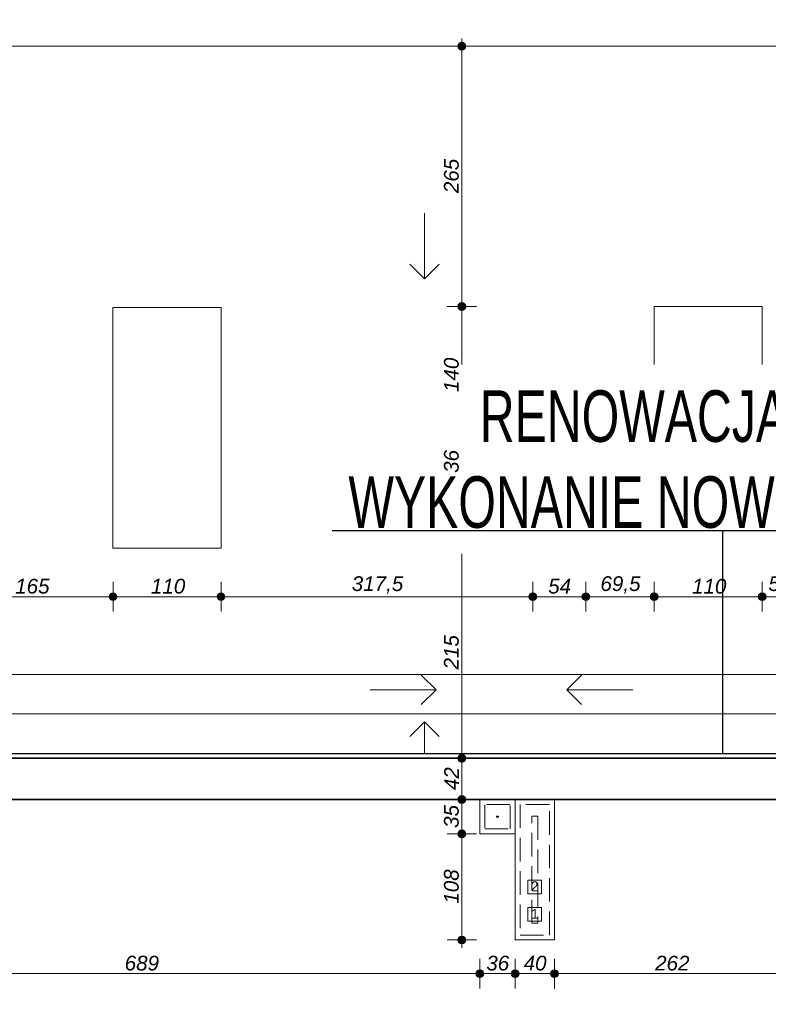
# Model space of a CAD drawing. Header units: millimetres. Extents: x -13944 to 76372, y -78836 to -36151.
# Tile 11 of 29: x 8820 to 16442, y -58248 to -48223. Entities that reach past the tile are written whole.
import ezdxf

# ---------------------------------------------------------------- set-up
doc = ezdxf.new("R2010")
doc.units = ezdxf.units.MM
doc.header["$MEASUREMENT"] = 0
doc.linetypes.add('Krawędzie ukryte', pattern=[340, 240, -100])
doc.linetypes.add('Wipeout_Contour', pattern=[1000, 0, -1000])
for name, color, linetype, lineweight in [('0_Nr_pióra__3', 7, 'Continuous', 20), ('2D - Ogólne_Nr_pióra__1', 7, 'Continuous', 0), ('_podkład_Nr_pióra__1', 7, 'Continuous', 0), ('Instalacje - Went_Klim_Nr_pióra__42', 150, 'Continuous', 13), ('Konstrukcja - Dachy_Nr_pióra__2', 7, 'Continuous', 15), ('Konstrukcja - Stropy_Nr_pióra__1', 7, 'Continuous', 0), ('Konstrukcja - Ściany zew_Nr_pióra__1', 7, 'Continuous', 0), ('Konstrukcja - Ściany zew_Nr_pióra__6', 7, 'Continuous', 35), ('Wymiarowanie - Ogólne_Nr_pióra__82', 114, 'Continuous', 13)]:
    doc.layers.add(name, color=color, linetype=linetype, lineweight=lineweight)
doc.layers.add('Konstrukcja - Ściany zew', color=7, linetype='Continuous')
doc.layers.add('Wymiarowanie - Ogólne', color=7, linetype='Continuous')
doc.styles.add('GENERATED_STYLE_1', font='txt')
doc.styles.add('GENERATED_STYLE_2', font='txt')
doc.styles.add('GENERATED_STYLE_4', font='txt')
doc.dimstyles.new('GENERATED_STYLE__1', dxfattribs={"dimtxt": 150, "dimasz": 152, "dimexe": 0.18, "dimexo": 0, "dimgap": 0.09, "dimtad": 1, "dimlfac": 0.1, "dimzin": 0, "dimdsep": 46, "dimtxsty": 'GENERATED_STYLE_2', "dimblk": 'ARROWHEAD_11', "dimblk1": 'ARROWHEAD_11', "dimblk2": 'ARROWHEAD_11', "dimcen": 0.09, "dimclrd": 114, "dimclre": 114, "dimclrt": 114, "dimazin": 0, "dimtfac": 1, "dimtdec": 4, "dimtmove": 0, "dimatfit": 3, "dimfxl": 1, "dimtolj": 1, "dimtzin": 0, "dimarcsym": 0})
doc.dimstyles.new('GENERATED_STYLE__2', dxfattribs={"dimtxt": 150, "dimasz": 152, "dimexe": 0.18, "dimexo": 0, "dimgap": 0.09, "dimtad": 1, "dimtih": 1, "dimtoh": 1, "dimlfac": 0.1, "dimzin": 0, "dimdsep": 46, "dimtxsty": 'GENERATED_STYLE_2', "dimblk": 'ARROWHEAD_11', "dimblk1": 'ARROWHEAD_11', "dimblk2": 'ARROWHEAD_11', "dimcen": 0.09, "dimclrd": 114, "dimclre": 114, "dimclrt": 114, "dimazin": 0, "dimtfac": 1, "dimtdec": 4, "dimtmove": 0, "dimatfit": 3, "dimfxl": 1, "dimtolj": 1, "dimtzin": 0, "dimarcsym": 0})

# ---------------------------------------------------------------- blocks, each defined once
blk = doc.blocks.new('*D14')
at = {"layer": 'Wymiarowanie - Ogólne_Nr_pióra__82', "linetype": 'Continuous'}
for points in [[(8160, -54098), (8157, -54083), (8148, -54070), (8135, -54061), (8120, -54058), (8104, -54061), (8091, -54070), (8083, -54083), (8080, -54098), (8083, -54114), (8091, -54127), (8104, -54135), (8120, -54138), (8135, -54135), (8148, -54127), (8157, -54114)], [(9810, -54098), (9807, -54083), (9798, -54070), (9785, -54061), (9770, -54058), (9754, -54061), (9741, -54070), (9733, -54083), (9730, -54098), (9733, -54114), (9741, -54127), (9754, -54135), (9770, -54138), (9785, -54135), (9798, -54127), (9807, -54114)]]:
    blk.add_hatch(color=256, dxfattribs=at).paths.add_polyline_path(points)
for p, q in [((8120, -54058), (8120, -53948)), ((9770, -54058), (9770, -53948)), ((8160, -54098), (9730, -54098)), ((8120, -54248), (8120, -54138)), ((9770, -54248), (9770, -54138))]:
    blk.add_line(p, q, dxfattribs=at)
for centre in [(8120, -54098), (9770, -54098)]:
    blk.add_circle(centre, 40, dxfattribs=at)
at = {"layer": 'Wymiarowanie - Ogólne_Nr_pióra__82', "insert": (8774, -54068), "char_height": 150, "attachment_point": 7, "style": 'GENERATED_STYLE_2'}
blk.add_mtext('\\A1;{\\fArial|b0|i1|c238|p38;165}', dxfattribs=at)
blk = doc.blocks.new('ARROWHEAD_11')
at = {"color": 0, "linetype": 'Continuous', "lineweight": 0}
blk.add_line((0, 0), (-1, 0), dxfattribs=at)
at = {"color": 0, "linetype": 'Continuous', "lineweight": 0, "const_width": 0.25, "flags": 128}
blk.add_lwpolyline([(-0.125, 0, 1), (0.125, 0, 1)], format="xyb", close=True, dxfattribs=at)
blk = doc.blocks.new('*D15')
at = {"layer": 'Wymiarowanie - Ogólne_Nr_pióra__82', "linetype": 'Continuous'}
for points in [[(9810, -54098), (9807, -54083), (9798, -54070), (9785, -54061), (9770, -54058), (9754, -54061), (9741, -54070), (9733, -54083), (9730, -54098), (9733, -54114), (9741, -54127), (9754, -54135), (9770, -54138), (9785, -54135), (9798, -54127), (9807, -54114)], [(10910, -54098), (10907, -54083), (10898, -54070), (10885, -54061), (10870, -54058), (10854, -54061), (10841, -54070), (10833, -54083), (10830, -54098), (10833, -54114), (10841, -54127), (10854, -54135), (10870, -54138), (10885, -54135), (10898, -54127), (10907, -54114)]]:
    blk.add_hatch(color=256, dxfattribs=at).paths.add_polyline_path(points)
for p, q in [((9770, -54058), (9770, -53948)), ((10870, -54058), (10870, -53948)), ((9810, -54098), (10830, -54098)), ((9770, -54248), (9770, -54138)), ((10870, -54248), (10870, -54138))]:
    blk.add_line(p, q, dxfattribs=at)
for centre in [(9770, -54098), (10870, -54098)]:
    blk.add_circle(centre, 40, dxfattribs=at)
at = {"layer": 'Wymiarowanie - Ogólne_Nr_pióra__82', "insert": (10156, -54068), "char_height": 150, "attachment_point": 7, "style": 'GENERATED_STYLE_2'}
blk.add_mtext('\\A1;{\\fArial|b0|i1|c238|p38;110}', dxfattribs=at)
blk = doc.blocks.new('*D16')
at = {"layer": 'Wymiarowanie - Ogólne_Nr_pióra__82', "linetype": 'Continuous'}
for points in [[(10910, -54098), (10907, -54083), (10898, -54070), (10885, -54061), (10870, -54058), (10854, -54061), (10841, -54070), (10833, -54083), (10830, -54098), (10833, -54114), (10841, -54127), (10854, -54135), (10870, -54138), (10885, -54135), (10898, -54127), (10907, -54114)], [(14085, -54098), (14082, -54083), (14073, -54070), (14060, -54061), (14045, -54058), (14029, -54061), (14016, -54070), (14008, -54083), (14005, -54098), (14008, -54114), (14016, -54127), (14029, -54135), (14045, -54138), (14060, -54135), (14073, -54127), (14082, -54114)]]:
    blk.add_hatch(color=256, dxfattribs=at).paths.add_polyline_path(points)
for p, q in [((10870, -54058), (10870, -53948)), ((14045, -54058), (14045, -53948)), ((10910, -54098), (14005, -54098)), ((10870, -54248), (10870, -54138)), ((14045, -54248), (14045, -54138))]:
    blk.add_line(p, q, dxfattribs=at)
for centre in [(10870, -54098), (14045, -54098)]:
    blk.add_circle(centre, 40, dxfattribs=at)
at = {"layer": 'Wymiarowanie - Ogólne_Nr_pióra__82', "insert": (12201, -54068), "char_height": 150, "attachment_point": 7, "style": 'GENERATED_STYLE_2'}
blk.add_mtext('\\A1;{\\fArial|b0|i1|c238|p38;317,5}', dxfattribs=at)
blk = doc.blocks.new('*D17')
at = {"layer": 'Wymiarowanie - Ogólne_Nr_pióra__82', "linetype": 'Continuous'}
for points in [[(14085, -54098), (14082, -54083), (14073, -54070), (14060, -54061), (14045, -54058), (14029, -54061), (14016, -54070), (14008, -54083), (14005, -54098), (14008, -54114), (14016, -54127), (14029, -54135), (14045, -54138), (14060, -54135), (14073, -54127), (14082, -54114)], [(14625, -54098), (14622, -54083), (14613, -54070), (14600, -54061), (14585, -54058), (14569, -54061), (14556, -54070), (14548, -54083), (14545, -54098), (14548, -54114), (14556, -54127), (14569, -54135), (14585, -54138), (14600, -54135), (14613, -54127), (14622, -54114)]]:
    blk.add_hatch(color=256, dxfattribs=at).paths.add_polyline_path(points)
for p, q in [((14045, -54058), (14045, -53948)), ((14585, -54058), (14585, -53948)), ((14085, -54098), (14545, -54098)), ((14045, -54248), (14045, -54138)), ((14585, -54248), (14585, -54138))]:
    blk.add_line(p, q, dxfattribs=at)
for centre in [(14045, -54098), (14585, -54098)]:
    blk.add_circle(centre, 40, dxfattribs=at)
at = {"layer": 'Wymiarowanie - Ogólne_Nr_pióra__82', "insert": (14201, -54068), "char_height": 150, "attachment_point": 7, "style": 'GENERATED_STYLE_2'}
blk.add_mtext('\\A1;{\\fArial|b0|i1|c238|p38;54}', dxfattribs=at)
blk = doc.blocks.new('*D18')
at = {"layer": 'Wymiarowanie - Ogólne_Nr_pióra__82', "linetype": 'Continuous'}
for points in [[(14625, -54098), (14622, -54083), (14613, -54070), (14600, -54061), (14585, -54058), (14569, -54061), (14556, -54070), (14548, -54083), (14545, -54098), (14548, -54114), (14556, -54127), (14569, -54135), (14585, -54138), (14600, -54135), (14613, -54127), (14622, -54114)], [(15320, -54098), (15317, -54083), (15308, -54070), (15295, -54061), (15280, -54058), (15264, -54061), (15251, -54070), (15243, -54083), (15240, -54098), (15243, -54114), (15251, -54127), (15264, -54135), (15280, -54138), (15295, -54135), (15308, -54127), (15317, -54114)]]:
    blk.add_hatch(color=256, dxfattribs=at).paths.add_polyline_path(points)
for p, q in [((14585, -54058), (14585, -53948)), ((15280, -54058), (15280, -53948)), ((14625, -54098), (15240, -54098)), ((14585, -54248), (14585, -54138)), ((15280, -54248), (15280, -54138))]:
    blk.add_line(p, q, dxfattribs=at)
for centre in [(14585, -54098), (15280, -54098)]:
    blk.add_circle(centre, 40, dxfattribs=at)
at = {"layer": 'Wymiarowanie - Ogólne_Nr_pióra__82', "insert": (14733, -54068), "char_height": 150, "attachment_point": 7, "style": 'GENERATED_STYLE_2'}
blk.add_mtext('\\A1;{\\fArial|b0|i1|c238|p38;69,5}', dxfattribs=at)
blk = doc.blocks.new('*D19')
at = {"layer": 'Wymiarowanie - Ogólne_Nr_pióra__82', "linetype": 'Continuous'}
for points in [[(15320, -54098), (15317, -54083), (15308, -54070), (15295, -54061), (15280, -54058), (15264, -54061), (15251, -54070), (15243, -54083), (15240, -54098), (15243, -54114), (15251, -54127), (15264, -54135), (15280, -54138), (15295, -54135), (15308, -54127), (15317, -54114)], [(16420, -54098), (16417, -54083), (16408, -54070), (16395, -54061), (16380, -54058), (16364, -54061), (16351, -54070), (16343, -54083), (16340, -54098), (16343, -54114), (16351, -54127), (16364, -54135), (16380, -54138), (16395, -54135), (16408, -54127), (16417, -54114)]]:
    blk.add_hatch(color=256, dxfattribs=at).paths.add_polyline_path(points)
for p, q in [((15280, -54058), (15280, -53948)), ((16380, -54058), (16380, -53948)), ((15320, -54098), (16340, -54098)), ((15280, -54248), (15280, -54138)), ((16380, -54248), (16380, -54138))]:
    blk.add_line(p, q, dxfattribs=at)
for centre in [(15280, -54098), (16380, -54098)]:
    blk.add_circle(centre, 40, dxfattribs=at)
at = {"layer": 'Wymiarowanie - Ogólne_Nr_pióra__82', "insert": (15666, -54068), "char_height": 150, "attachment_point": 7, "style": 'GENERATED_STYLE_2'}
blk.add_mtext('\\A1;{\\fArial|b0|i1|c238|p38;110}', dxfattribs=at)
blk = doc.blocks.new('*D20')
at = {"layer": 'Wymiarowanie - Ogólne_Nr_pióra__82', "linetype": 'Continuous'}
for points in [[(16420, -54098), (16417, -54083), (16408, -54070), (16395, -54061), (16380, -54058), (16364, -54061), (16351, -54070), (16343, -54083), (16340, -54098), (16343, -54114), (16351, -54127), (16364, -54135), (16380, -54138), (16395, -54135), (16408, -54127), (16417, -54114)], [(16945, -54098), (16942, -54083), (16933, -54070), (16920, -54061), (16905, -54058), (16889, -54061), (16876, -54070), (16868, -54083), (16865, -54098), (16868, -54114), (16876, -54127), (16889, -54135), (16905, -54138), (16920, -54135), (16933, -54127), (16942, -54114)]]:
    blk.add_hatch(color=256, dxfattribs=at).paths.add_polyline_path(points)
for p, q in [((16380, -54058), (16380, -53948)), ((16905, -54058), (16905, -53948)), ((16420, -54098), (16865, -54098)), ((16380, -54248), (16380, -54138)), ((16905, -54248), (16905, -54138))]:
    blk.add_line(p, q, dxfattribs=at)
for centre in [(16380, -54098), (16905, -54098)]:
    blk.add_circle(centre, 40, dxfattribs=at)
at = {"layer": 'Wymiarowanie - Ogólne_Nr_pióra__82', "insert": (16443, -54068), "char_height": 150, "attachment_point": 7, "style": 'GENERATED_STYLE_2'}
blk.add_mtext('\\A1;{\\fArial|b0|i1|c238|p38;52,5}', dxfattribs=at)
blk = doc.blocks.new('*D34')
at = {"layer": 'Wymiarowanie - Ogólne_Nr_pióra__82', "linetype": 'Continuous'}
for points in [[(6655, -57936), (6652, -57921), (6643, -57908), (6630, -57900), (6615, -57896), (6599, -57900), (6586, -57908), (6578, -57921), (6575, -57936), (6578, -57952), (6586, -57965), (6599, -57973), (6615, -57976), (6630, -57973), (6643, -57965), (6652, -57952)], [(13545, -57936), (13542, -57921), (13533, -57908), (13520, -57900), (13505, -57896), (13489, -57900), (13476, -57908), (13468, -57921), (13465, -57936), (13468, -57952), (13476, -57965), (13489, -57973), (13505, -57976), (13520, -57973), (13533, -57965), (13542, -57952)]]:
    blk.add_hatch(color=256, dxfattribs=at).paths.add_polyline_path(points)
for p, q in [((6615, -57896), (6615, -57786)), ((13505, -57896), (13505, -57786)), ((6655, -57936), (13465, -57936)), ((6615, -58086), (6615, -57976)), ((13505, -58086), (13505, -57976))]:
    blk.add_line(p, q, dxfattribs=at)
for centre in [(6615, -57936), (13505, -57936)]:
    blk.add_circle(centre, 40, dxfattribs=at)
at = {"layer": 'Wymiarowanie - Ogólne_Nr_pióra__82', "insert": (9889, -57906), "char_height": 150, "attachment_point": 7, "style": 'GENERATED_STYLE_2'}
blk.add_mtext('\\A1;{\\fArial|b0|i1|c238|p38;689}', dxfattribs=at)
blk = doc.blocks.new('*D35')
at = {"layer": 'Wymiarowanie - Ogólne_Nr_pióra__82', "linetype": 'Continuous'}
for points in [[(13545, -57936), (13542, -57921), (13533, -57908), (13520, -57900), (13505, -57896), (13489, -57900), (13476, -57908), (13468, -57921), (13465, -57936), (13468, -57952), (13476, -57965), (13489, -57973), (13505, -57976), (13520, -57973), (13533, -57965), (13542, -57952)], [(13905, -57936), (13902, -57921), (13893, -57908), (13880, -57900), (13865, -57896), (13849, -57900), (13836, -57908), (13828, -57921), (13825, -57936), (13828, -57952), (13836, -57965), (13849, -57973), (13865, -57976), (13880, -57973), (13893, -57965), (13902, -57952)]]:
    blk.add_hatch(color=256, dxfattribs=at).paths.add_polyline_path(points)
for p, q in [((13505, -57896), (13505, -57786)), ((13865, -57896), (13865, -57786)), ((13545, -57936), (13825, -57936)), ((13505, -58086), (13505, -57976)), ((13865, -58086), (13865, -57976))]:
    blk.add_line(p, q, dxfattribs=at)
for centre in [(13505, -57936), (13865, -57936)]:
    blk.add_circle(centre, 40, dxfattribs=at)
at = {"layer": 'Wymiarowanie - Ogólne_Nr_pióra__82', "insert": (13571, -57906), "char_height": 150, "attachment_point": 7, "style": 'GENERATED_STYLE_2'}
blk.add_mtext('\\A1;{\\fArial|b0|i1|c238|p38;36}', dxfattribs=at)
blk = doc.blocks.new('*D36')
at = {"layer": 'Wymiarowanie - Ogólne_Nr_pióra__82', "linetype": 'Continuous'}
for points in [[(13905, -57936), (13902, -57921), (13893, -57908), (13880, -57900), (13865, -57896), (13849, -57900), (13836, -57908), (13828, -57921), (13825, -57936), (13828, -57952), (13836, -57965), (13849, -57973), (13865, -57976), (13880, -57973), (13893, -57965), (13902, -57952)], [(14305, -57936), (14302, -57921), (14293, -57908), (14280, -57900), (14265, -57896), (14249, -57900), (14236, -57908), (14228, -57921), (14225, -57936), (14228, -57952), (14236, -57965), (14249, -57973), (14265, -57976), (14280, -57973), (14293, -57965), (14302, -57952)]]:
    blk.add_hatch(color=256, dxfattribs=at).paths.add_polyline_path(points)
for p, q in [((13865, -57896), (13865, -57786)), ((14265, -57896), (14265, -57786)), ((13905, -57936), (14225, -57936)), ((13865, -58086), (13865, -57976)), ((14265, -58086), (14265, -57976))]:
    blk.add_line(p, q, dxfattribs=at)
for centre in [(13865, -57936), (14265, -57936)]:
    blk.add_circle(centre, 40, dxfattribs=at)
at = {"layer": 'Wymiarowanie - Ogólne_Nr_pióra__82', "insert": (13951, -57906), "char_height": 150, "attachment_point": 7, "style": 'GENERATED_STYLE_2'}
blk.add_mtext('\\A1;{\\fArial|b0|i1|c238|p38;40}', dxfattribs=at)
blk = doc.blocks.new('*D37')
at = {"layer": 'Wymiarowanie - Ogólne_Nr_pióra__82', "linetype": 'Continuous'}
for points in [[(14305, -57936), (14302, -57921), (14293, -57908), (14280, -57900), (14265, -57896), (14249, -57900), (14236, -57908), (14228, -57921), (14225, -57936), (14228, -57952), (14236, -57965), (14249, -57973), (14265, -57976), (14280, -57973), (14293, -57965), (14302, -57952)], [(16925, -57936), (16922, -57921), (16913, -57908), (16900, -57900), (16885, -57896), (16869, -57900), (16856, -57908), (16848, -57921), (16845, -57936), (16848, -57952), (16856, -57965), (16869, -57973), (16885, -57976), (16900, -57973), (16913, -57965), (16922, -57952)]]:
    blk.add_hatch(color=256, dxfattribs=at).paths.add_polyline_path(points)
for p, q in [((14265, -57896), (14265, -57786)), ((16885, -57896), (16885, -57786)), ((14305, -57936), (16845, -57936)), ((14265, -58086), (14265, -57976)), ((16885, -58086), (16885, -57976))]:
    blk.add_line(p, q, dxfattribs=at)
for centre in [(14265, -57936), (16885, -57936)]:
    blk.add_circle(centre, 40, dxfattribs=at)
at = {"layer": 'Wymiarowanie - Ogólne_Nr_pióra__82', "char_height": 150, "attachment_point": 7, "style": 'GENERATED_STYLE_2'}
for s, insert in [('\\A1;{\\fArial|b0|i1|c238|p38;262}', (15290, -57906)), ('\\A1;{\\fArial|b0|i1|c238|p38;27}', (16617, -57906))]:
    blk.add_mtext(s, dxfattribs=dict(at, insert=insert))
blk = doc.blocks.new('*D126')
at = {"layer": 'Wymiarowanie - Ogólne_Nr_pióra__82', "linetype": 'Continuous'}
for points in [[(13362, -56513), (13359, -56498), (13350, -56485), (13337, -56476), (13322, -56473), (13307, -56476), (13294, -56485), (13285, -56498), (13282, -56513), (13285, -56528), (13294, -56541), (13307, -56550), (13322, -56553), (13337, -56550), (13350, -56541), (13359, -56528)], [(13362, -57593), (13359, -57578), (13350, -57565), (13337, -57556), (13322, -57553), (13307, -57556), (13294, -57565), (13285, -57578), (13282, -57593), (13285, -57608), (13294, -57621), (13307, -57630), (13322, -57633), (13337, -57630), (13350, -57621), (13359, -57608)]]:
    blk.add_hatch(color=256, dxfattribs=at).paths.add_polyline_path(points)
for p, q in [((13282, -56513), (13172, -56513)), ((13472, -56513), (13362, -56513)), ((13322, -57553), (13322, -56553)), ((13282, -57593), (13172, -57593)), ((13322, -57673), (13322, -57633)), ((13472, -57593), (13362, -57593))]:
    blk.add_line(p, q, dxfattribs=at)
for centre in [(13322, -56513), (13322, -57593)]:
    blk.add_circle(centre, 40, dxfattribs=at)
at = {"layer": 'Wymiarowanie - Ogólne_Nr_pióra__82', "insert": (13292, -57224), "char_height": 150, "attachment_point": 7, "rotation": 90, "style": 'GENERATED_STYLE_2'}
blk.add_mtext('\\A1;{\\fArial|b0|i1|c238|p38;108}', dxfattribs=at)
blk = doc.blocks.new('*D127')
at = {"layer": 'Wymiarowanie - Ogólne_Nr_pióra__82', "linetype": 'Continuous'}
for points in [[(13362, -56163), (13359, -56148), (13350, -56135), (13337, -56126), (13322, -56123), (13307, -56126), (13294, -56135), (13285, -56148), (13282, -56163), (13285, -56178), (13294, -56191), (13307, -56200), (13322, -56203), (13337, -56200), (13350, -56191), (13359, -56178)], [(13362, -56513), (13359, -56498), (13350, -56485), (13337, -56476), (13322, -56473), (13307, -56476), (13294, -56485), (13285, -56498), (13282, -56513), (13285, -56528), (13294, -56541), (13307, -56550), (13322, -56553), (13337, -56550), (13350, -56541), (13359, -56528)]]:
    blk.add_hatch(color=256, dxfattribs=at).paths.add_polyline_path(points)
for p, q in [((13282, -56163), (13172, -56163)), ((13322, -56473), (13322, -56203)), ((13472, -56163), (13362, -56163)), ((13282, -56513), (13172, -56513)), ((13472, -56513), (13362, -56513))]:
    blk.add_line(p, q, dxfattribs=at)
for centre in [(13322, -56163), (13322, -56513)]:
    blk.add_circle(centre, 40, dxfattribs=at)
at = {"layer": 'Wymiarowanie - Ogólne_Nr_pióra__82', "insert": (13292, -56452), "char_height": 150, "attachment_point": 7, "rotation": 90, "style": 'GENERATED_STYLE_2'}
blk.add_mtext('\\A1;{\\fArial|b0|i1|c238|p38;35}', dxfattribs=at)
blk = doc.blocks.new('*D128')
at = {"layer": 'Wymiarowanie - Ogólne_Nr_pióra__82', "linetype": 'Continuous'}
for points in [[(13362, -55743), (13359, -55728), (13350, -55715), (13337, -55706), (13322, -55703), (13307, -55706), (13294, -55715), (13285, -55728), (13282, -55743), (13285, -55758), (13294, -55771), (13307, -55780), (13322, -55783), (13337, -55780), (13350, -55771), (13359, -55758)], [(13362, -56163), (13359, -56148), (13350, -56135), (13337, -56126), (13322, -56123), (13307, -56126), (13294, -56135), (13285, -56148), (13282, -56163), (13285, -56178), (13294, -56191), (13307, -56200), (13322, -56203), (13337, -56200), (13350, -56191), (13359, -56178)]]:
    blk.add_hatch(color=256, dxfattribs=at).paths.add_polyline_path(points)
for p, q in [((13282, -55743), (13172, -55743)), ((13322, -56123), (13322, -55783)), ((13472, -55743), (13362, -55743)), ((13282, -56163), (13172, -56163)), ((13472, -56163), (13362, -56163))]:
    blk.add_line(p, q, dxfattribs=at)
for centre in [(13322, -55743), (13322, -56163)]:
    blk.add_circle(centre, 40, dxfattribs=at)
at = {"layer": 'Wymiarowanie - Ogólne_Nr_pióra__82', "insert": (13292, -56067), "char_height": 150, "attachment_point": 7, "rotation": 90, "style": 'GENERATED_STYLE_2'}
blk.add_mtext('\\A1;{\\fArial|b0|i1|c238|p38;42}', dxfattribs=at)
blk = doc.blocks.new('*D129')
at = {"layer": 'Wymiarowanie - Ogólne_Nr_pióra__82', "linetype": 'Continuous'}
for points in [[(13362, -53593), (13359, -53578), (13350, -53565), (13337, -53556), (13322, -53553), (13307, -53556), (13294, -53565), (13285, -53578), (13282, -53593), (13285, -53608), (13294, -53621), (13307, -53630), (13322, -53633), (13337, -53630), (13350, -53621), (13359, -53608)], [(13362, -55743), (13359, -55728), (13350, -55715), (13337, -55706), (13322, -55703), (13307, -55706), (13294, -55715), (13285, -55728), (13282, -55743), (13285, -55758), (13294, -55771), (13307, -55780), (13322, -55783), (13337, -55780), (13350, -55771), (13359, -55758)]]:
    blk.add_hatch(color=256, dxfattribs=at).paths.add_polyline_path(points)
for p, q in [((13282, -53593), (13172, -53593)), ((13322, -55703), (13322, -53633)), ((13472, -53593), (13362, -53593)), ((13282, -55743), (13172, -55743)), ((13472, -55743), (13362, -55743))]:
    blk.add_line(p, q, dxfattribs=at)
for centre in [(13322, -53593), (13322, -55743)]:
    blk.add_circle(centre, 40, dxfattribs=at)
at = {"layer": 'Wymiarowanie - Ogólne_Nr_pióra__82', "insert": (13292, -54839), "char_height": 150, "attachment_point": 7, "rotation": 90, "style": 'GENERATED_STYLE_2'}
blk.add_mtext('\\A1;{\\fArial|b0|i1|c238|p38;215}', dxfattribs=at)
blk = doc.blocks.new('*D130')
at = {"layer": 'Wymiarowanie - Ogólne_Nr_pióra__82', "linetype": 'Continuous'}
for points in [[(13362, -52903), (13359, -52888), (13350, -52875), (13337, -52866), (13322, -52863), (13307, -52866), (13294, -52875), (13285, -52888), (13282, -52903), (13285, -52918), (13294, -52931), (13307, -52940), (13322, -52943), (13337, -52940), (13350, -52931), (13359, -52918)], [(13362, -53593), (13359, -53578), (13350, -53565), (13337, -53556), (13322, -53553), (13307, -53556), (13294, -53565), (13285, -53578), (13282, -53593), (13285, -53608), (13294, -53621), (13307, -53630), (13322, -53633), (13337, -53630), (13350, -53621), (13359, -53608)]]:
    blk.add_hatch(color=256, dxfattribs=at).paths.add_polyline_path(points)
for p, q in [((13282, -52903), (13172, -52903)), ((13472, -52903), (13362, -52903)), ((13322, -53553), (13322, -52943)), ((13282, -53593), (13172, -53593)), ((13472, -53593), (13362, -53593))]:
    blk.add_line(p, q, dxfattribs=at)
for centre in [(13322, -52903), (13322, -53593)]:
    blk.add_circle(centre, 40, dxfattribs=at)
at = {"layer": 'Wymiarowanie - Ogólne_Nr_pióra__82', "insert": (13292, -53362), "char_height": 150, "attachment_point": 7, "rotation": 90, "style": 'GENERATED_STYLE_2'}
blk.add_mtext('\\A1;{\\fArial|b0|i1|c238|p38;69}', dxfattribs=at)
blk = doc.blocks.new('*D131')
at = {"layer": 'Wymiarowanie - Ogólne_Nr_pióra__82', "linetype": 'Continuous'}
for points in [[(13362, -52543), (13359, -52528), (13350, -52515), (13337, -52506), (13322, -52503), (13307, -52506), (13294, -52515), (13285, -52528), (13282, -52543), (13285, -52558), (13294, -52571), (13307, -52580), (13322, -52583), (13337, -52580), (13350, -52571), (13359, -52558)], [(13362, -52903), (13359, -52888), (13350, -52875), (13337, -52866), (13322, -52863), (13307, -52866), (13294, -52875), (13285, -52888), (13282, -52903), (13285, -52918), (13294, -52931), (13307, -52940), (13322, -52943), (13337, -52940), (13350, -52931), (13359, -52918)]]:
    blk.add_hatch(color=256, dxfattribs=at).paths.add_polyline_path(points)
for p, q in [((13282, -52543), (13172, -52543)), ((13322, -52863), (13322, -52583)), ((13472, -52543), (13362, -52543)), ((13282, -52903), (13172, -52903)), ((13472, -52903), (13362, -52903))]:
    blk.add_line(p, q, dxfattribs=at)
for centre in [(13322, -52543), (13322, -52903)]:
    blk.add_circle(centre, 40, dxfattribs=at)
at = {"layer": 'Wymiarowanie - Ogólne_Nr_pióra__82', "insert": (13292, -52837), "char_height": 150, "attachment_point": 7, "rotation": 90, "style": 'GENERATED_STYLE_2'}
blk.add_mtext('\\A1;{\\fArial|b0|i1|c238|p38;36}', dxfattribs=at)
blk = doc.blocks.new('*D132')
at = {"layer": 'Wymiarowanie - Ogólne_Nr_pióra__82', "linetype": 'Continuous'}
for points in [[(13362, -51143), (13359, -51128), (13350, -51115), (13337, -51106), (13322, -51103), (13307, -51106), (13294, -51115), (13285, -51128), (13282, -51143), (13285, -51158), (13294, -51171), (13307, -51180), (13322, -51183), (13337, -51180), (13350, -51171), (13359, -51158)], [(13362, -52543), (13359, -52528), (13350, -52515), (13337, -52506), (13322, -52503), (13307, -52506), (13294, -52515), (13285, -52528), (13282, -52543), (13285, -52558), (13294, -52571), (13307, -52580), (13322, -52583), (13337, -52580), (13350, -52571), (13359, -52558)]]:
    blk.add_hatch(color=256, dxfattribs=at).paths.add_polyline_path(points)
for p, q in [((13282, -51143), (13172, -51143)), ((13322, -52503), (13322, -51183)), ((13472, -51143), (13362, -51143)), ((13282, -52543), (13172, -52543)), ((13472, -52543), (13362, -52543))]:
    blk.add_line(p, q, dxfattribs=at)
for centre in [(13322, -51143), (13322, -52543)]:
    blk.add_circle(centre, 40, dxfattribs=at)
at = {"layer": 'Wymiarowanie - Ogólne_Nr_pióra__82', "insert": (13292, -52014), "char_height": 150, "attachment_point": 7, "rotation": 90, "style": 'GENERATED_STYLE_2'}
blk.add_mtext('\\A1;{\\fArial|b0|i1|c238|p38;140}', dxfattribs=at)
blk = doc.blocks.new('*D133')
at = {"layer": 'Wymiarowanie - Ogólne_Nr_pióra__82', "linetype": 'Continuous'}
for points in [[(13362, -48493), (13359, -48478), (13350, -48465), (13337, -48456), (13322, -48453), (13307, -48456), (13294, -48465), (13285, -48478), (13282, -48493), (13285, -48508), (13294, -48521), (13307, -48530), (13322, -48533), (13337, -48530), (13350, -48521), (13359, -48508)], [(13362, -51143), (13359, -51128), (13350, -51115), (13337, -51106), (13322, -51103), (13307, -51106), (13294, -51115), (13285, -51128), (13282, -51143), (13285, -51158), (13294, -51171), (13307, -51180), (13322, -51183), (13337, -51180), (13350, -51171), (13359, -51158)]]:
    blk.add_hatch(color=256, dxfattribs=at).paths.add_polyline_path(points)
for p, q in [((13322, -48453), (13322, -48413)), ((13282, -48493), (13172, -48493)), ((13472, -48493), (13362, -48493)), ((13322, -51103), (13322, -48533)), ((13282, -51143), (13172, -51143)), ((13472, -51143), (13362, -51143))]:
    blk.add_line(p, q, dxfattribs=at)
for centre in [(13322, -48493), (13322, -51143)]:
    blk.add_circle(centre, 40, dxfattribs=at)
at = {"layer": 'Wymiarowanie - Ogólne_Nr_pióra__82', "insert": (13292, -49989), "char_height": 150, "attachment_point": 7, "rotation": 90, "style": 'GENERATED_STYLE_2'}
blk.add_mtext('\\A1;{\\fArial|b0|i1|c238|p38;265}', dxfattribs=at)

msp = doc.modelspace()

# ---------------------------------------------------------------- linework, layer by layer
at = {"layer": '2D - Ogólne_Nr_pióra__1', "linetype": 'Continuous'}
for p, q in [((12942.26, -50191.522), (12942.26, -50862.124)), ((12942.26, -50862.124), (12792.26, -50712.124)), ((12942.26, -50862.124), (13092.26, -50712.124)), ((13058.913, -55046.539), (12908.913, -54896.539)), ((14391.18, -55046.539), (14541.18, -54896.539)), ((12388.311, -55046.539), (13058.913, -55046.539)), ((13058.913, -55046.539), (12908.913, -55196.539)), ((15061.781, -55046.539), (14391.18, -55046.539)), ((14391.18, -55046.539), (14541.18, -55196.539)), ((12942.26, -55371.072), (12792.26, -55521.072)), ((12942.26, -55692.99), (12942.26, -55371.072)), ((12942.26, -55371.072), (13092.26, -55521.072))]:
    msp.add_line(p, q, dxfattribs=at)
at = {"layer": '_podkład_Nr_pióra__1', "linetype": 'Continuous'}
for p, q in [((28294.596, -48492.978), (2644.596, -48492.978)), ((10869.616, -51152.978), (9769.616, -51152.978)), ((9769.616, -51152.978), (9769.616, -53602.978)), ((10869.616, -53602.978), (10869.616, -51152.978)), ((16379.616, -51142.978), (15279.616, -51142.978)), ((15279.616, -51142.978), (15279.616, -53592.978)), ((16379.616, -53592.978), (16379.616, -51142.978)), ((14044.596, -52542.978), (14584.596, -52542.978)), ((14044.596, -52902.978), (14044.596, -52542.978)), ((14584.596, -52542.978), (14584.596, -52902.978)), ((14584.596, -52902.978), (14044.596, -52902.978)), ((9768.016, -53602.978), (10868.016, -53602.978)), ((15279.616, -53592.978), (16379.616, -53592.978)), ((28294.596, -54891.559), (2644.596, -54891.559)), ((2644.596, -55291.559), (28294.596, -55291.559))]:
    msp.add_line(p, q, dxfattribs=at)
at = {"layer": '_podkład_Nr_pióra__1', "linetype": 'Krawędzie ukryte'}
for p, q in [((14534.596, -52592.978), (14094.596, -52592.978)), ((14094.596, -52592.978), (14094.596, -52852.978)), ((14534.596, -52852.978), (14534.596, -52592.978)), ((14094.596, -52852.978), (14534.596, -52852.978))]:
    msp.add_line(p, q, dxfattribs=at)
at = {"layer": 'Instalacje - Went_Klim_Nr_pióra__42', "linetype": 'Continuous'}
for p, q in [((13994.596, -56982.978), (14134.596, -56982.978)), ((13994.596, -57122.978), (13994.596, -56982.978)), ((14134.596, -56982.978), (14134.596, -57122.978)), ((14134.596, -57122.978), (13994.596, -57122.978)), ((13994.596, -57262.978), (13994.596, -57402.978)), ((14134.596, -57262.978), (13994.596, -57262.978)), ((14134.596, -57402.978), (14134.596, -57262.978)), ((13994.596, -57402.978), (14134.596, -57402.978))]:
    msp.add_line(p, q, dxfattribs=at)
at = {"layer": 'Konstrukcja - Stropy_Nr_pióra__1', "linetype": 'Continuous', "flags": 128}
for points in [[(260.392, -58010.641), (2164.596, -58010.641), (2164.596, -55742.978), (28294.596, -55742.978), (28294.596, -63192.014), (2164.596, -63192.014), (2164.596, -62390.81), (129.028, -62390.81), (-140.574, -62390.81), (-39.055, -62245.826), (-1828.009, -60993.187)], [(13504.596, -56162.978), (13864.596, -56162.978), (13864.596, -56512.942), (13504.596, -56512.942)], [(13864.596, -56162.978), (14264.596, -56162.978), (14264.596, -57592.978), (13864.596, -57592.978)]]:
    msp.add_lwpolyline(points, close=True, dxfattribs=at)
at = {"layer": 'Konstrukcja - Ściany zew_Nr_pióra__1', "linetype": 'Krawędzie ukryte', "flags": 128}
for points in [[(13914.596, -56212.977), (13914.596, -57542.978)], [(14214.596, -56212.977), (13914.596, -56212.977)], [(14214.596, -57542.978), (14214.596, -56212.977)], [(14034.596, -57422.978), (14034.596, -56332.977)], [(14034.596, -56332.977), (14094.596, -56332.977)], [(14094.596, -56332.977), (14094.596, -57422.978)], [(14094.596, -57422.978), (14034.596, -57422.978)], [(13914.596, -57542.978), (14214.596, -57542.978)]]:
    msp.add_lwpolyline(points, dxfattribs=at)
at = {"layer": 'Konstrukcja - Ściany zew_Nr_pióra__6', "linetype": 'Continuous', "flags": 128}
for points in [[(28294.596, -55742.978), (2164.596, -55742.978)], [(2644.596, -56162.978), (27914.596, -56162.978)]]:
    msp.add_lwpolyline(points, dxfattribs=at)

# ---------------------------------------------------------------- texts
at = {"layer": 'Instalacje - Went_Klim_Nr_pióra__42', "linetype": 'Continuous', "char_height": 100, "style": 'GENERATED_STYLE_1'}
for s, insert, attachment_point in [('\\A1;{\\fArial|b0|i0|c238|p38;2}', (14102.539, -57047.264), 6), ('\\A1;{\\fArial|b0|i0|c238|p38;1}', (14026.653, -57327.263), 4)]:
    msp.add_mtext(s, dxfattribs=dict(at, insert=insert, attachment_point=attachment_point))

# ---------------------------------------------------------------- dimensions: what is measured, and where the dimension line sits
at = {"layer": 'Wymiarowanie - Ogólne', "color": 114, "linetype": 'Continuous', "lineweight": 13}
for base, p1, p2, picture, middle in [((13321.912, -48492.978), (15279.616, -51142.978), (11944.712, -48492.978), '*D133', (13216.912, -49817.978)), ((13321.912, -51142.978), (14044.596, -52542.978), (15279.616, -51142.978), '*D132', (13216.912, -51842.978)), ((13321.912, -52542.978), (14044.596, -52902.978), (14044.596, -52542.978), '*D131', (13216.912, -52722.978)), ((13321.912, -52902.978), (15279.616, -53592.978), (14044.596, -52902.978), '*D130', (13216.912, -53247.978)), ((13321.912, -53592.978), (13742.108, -55742.978), (15279.616, -53592.978), '*D129', (13216.912, -54667.978))]:
    dim = msp.add_linear_dim(base=base, p1=p1, p2=p2, angle=90, dimstyle='GENERATED_STYLE__1', dxfattribs=at)
    dim.commit()
    dim.dimension.update_dxf_attribs({"geometry": picture, "text_midpoint": middle, "dimtype": 160, "text_rotation": 90})
for base, p1, p2, picture, middle in [((16904.596, -54098.283), (16379.616, -53592.978), (16904.596, -52552.978), '*D20', (16642.106, -53993.283)), ((14044.596, -54098.283), (10869.616, -53602.978), (14044.596, -52902.978), '*D16', (12457.106, -53993.283)), ((14584.596, -54098.283), (14044.596, -52902.978), (14584.596, -52902.978), '*D17', (14314.596, -53993.283)), ((15279.616, -54098.283), (14584.596, -52902.978), (15279.616, -53592.978), '*D18', (14932.106, -53993.283)), ((9769.616, -54098.283), (8119.616, -53592.978), (9769.616, -53602.978), '*D14', (8944.616, -53993.283)), ((10869.616, -54098.283), (9769.616, -53602.978), (10869.616, -53602.978), '*D15', (10319.616, -53993.283)), ((16379.616, -54098.283), (15279.616, -53592.978), (16379.616, -53592.978), '*D19', (15829.616, -53993.283)), ((16884.596, -57936.456), (14264.596, -57592.978), (16884.596, -56612.942), '*D37', (15460.767, -57831.456)), ((14264.596, -57936.456), (13864.596, -57592.978), (14264.596, -57592.978), '*D36', (14064.596, -57831.456))]:
    dim = msp.add_linear_dim(base=base, p1=p1, p2=p2, dimstyle='GENERATED_STYLE__2', dxfattribs=at)
    dim.commit()
    dim.dimension.update_dxf_attribs({"geometry": picture, "text_midpoint": middle, "dimtype": 160})

# ---------------------------------------------------------------- next in the draw order: texts
at = {"layer": '0_Nr_pióra__3', "linetype": 'Continuous', "insert": (15975.556, -51996.685), "char_height": 525, "attachment_point": 2, "style": 'GENERATED_STYLE_4', "bg_fill": 2}
msp.add_mtext('{\\A1;\\W0.7;\\C10;RENOWACJA TYNKU\\PWYKONANIE NOWEJ WARSTWY}', dxfattribs=at)

# ---------------------------------------------------------------- next in the draw order: wipeouts: each hides what was drawn before it
at = {"color": 254, "linetype": 'Wipeout_Contour', "lineweight": 0, "ltscale": 231838.797119}
msp.add_wipeout([(13554.596, -56212.977), (13554.596, -56462.942), (13674.596, -56342.942), (13674.596, -56332.977)], dxfattribs=at).dxf.layer = 'Konstrukcja - Ściany zew'

# ---------------------------------------------------------------- next in the draw order: linework, layer by layer
at = {"color": 6}
for p, q in [((12001.869, -53424.26), (19949.244, -53424.26)), ((15975.556, -53424.26), (15975.556, -55692.978))]:
    msp.add_line(p, q, dxfattribs=at)
msp.add_lwpolyline([(2164.596, -55692.978), (28244.596, -55692.978), (28244.596, -37600.678), (28944.596, -37600.678)], dxfattribs=at)
at = {"layer": 'Konstrukcja - Ściany zew_Nr_pióra__1', "linetype": 'Krawędzie ukryte', "flags": 128}
for points in [[(13554.596, -56212.977), (13554.596, -56462.942)], [(13674.596, -56342.942), (13674.596, -56332.977)]]:
    msp.add_lwpolyline(points, dxfattribs=at)

# ---------------------------------------------------------------- next in the draw order: wipeouts: each hides what was drawn before it
at = {"color": 254, "linetype": 'Wipeout_Contour', "lineweight": 0, "ltscale": 231652.303719}
msp.add_wipeout([(13814.596, -56212.977), (13554.596, -56212.977), (13674.596, -56332.977), (13694.596, -56332.977)], dxfattribs=at).dxf.layer = 'Konstrukcja - Ściany zew'

# ---------------------------------------------------------------- next in the draw order: linework, layer by layer
at = {"layer": 'Konstrukcja - Ściany zew_Nr_pióra__1', "linetype": 'Krawędzie ukryte', "flags": 128}
for points in [[(13814.596, -56212.977), (13554.596, -56212.977)], [(13674.596, -56332.977), (13694.596, -56332.977)]]:
    msp.add_lwpolyline(points, dxfattribs=at)

# ---------------------------------------------------------------- next in the draw order: wipeouts: each hides what was drawn before it
at = {"color": 254, "linetype": 'Wipeout_Contour', "lineweight": 0, "ltscale": 231970.978853}
msp.add_wipeout([(13814.596, -56462.942), (13814.596, -56212.977), (13694.596, -56332.977), (13694.596, -56342.942)], dxfattribs=at).dxf.layer = 'Konstrukcja - Ściany zew'

# ---------------------------------------------------------------- next in the draw order: linework, layer by layer
at = {"layer": 'Konstrukcja - Dachy_Nr_pióra__2', "linetype": 'Continuous', "flags": 128}
msp.add_lwpolyline([(27914.596, -56162.978), (2644.596, -56162.978)], dxfattribs=at)
at = {"layer": 'Konstrukcja - Ściany zew_Nr_pióra__1', "linetype": 'Krawędzie ukryte', "flags": 128}
for points in [[(13814.596, -56462.942), (13814.596, -56212.977)], [(13694.596, -56332.977), (13694.596, -56342.942)]]:
    msp.add_lwpolyline(points, dxfattribs=at)

# ---------------------------------------------------------------- next in the draw order: dimensions: what is measured, and where the dimension line sits
at = {"layer": 'Wymiarowanie - Ogólne', "color": 114, "linetype": 'Continuous', "lineweight": 13}
dim = msp.add_linear_dim(base=(13321.912, -55742.978), p1=(13327.169, -56162.978), p2=(13742.108, -55742.978), angle=90, dimstyle='GENERATED_STYLE__1', dxfattribs=at)
dim.commit()
dim.dimension.update_dxf_attribs({"geometry": '*D128', "text_midpoint": (13216.912, -55952.978), "dimtype": 160, "text_rotation": 90})

# ---------------------------------------------------------------- next in the draw order: wipeouts: each hides what was drawn before it
at = {"color": 254, "linetype": 'Wipeout_Contour', "lineweight": 0, "ltscale": 232157.474258}
msp.add_wipeout([(13554.596, -56462.942), (13814.596, -56462.942), (13694.596, -56342.942), (13674.596, -56342.942)], dxfattribs=at).dxf.layer = 'Konstrukcja - Ściany zew'

# ---------------------------------------------------------------- next in the draw order: linework, layer by layer
at = {"layer": 'Konstrukcja - Ściany zew_Nr_pióra__1', "linetype": 'Krawędzie ukryte', "flags": 128}
for points in [[(13694.596, -56342.942), (13674.596, -56342.942)], [(13554.596, -56462.942), (13814.596, -56462.942)]]:
    msp.add_lwpolyline(points, dxfattribs=at)

# ---------------------------------------------------------------- next in the draw order: dimensions: what is measured, and where the dimension line sits
at = {"layer": 'Wymiarowanie - Ogólne', "color": 114, "linetype": 'Continuous', "lineweight": 13}
for base, p1, p2, picture, middle in [((13321.912, -56162.978), (13504.596, -56512.942), (13327.169, -56162.978), '*D127', (13216.912, -56337.96)), ((13321.912, -56512.942), (13864.596, -57592.978), (13504.596, -56512.942), '*D126', (13216.912, -57052.96))]:
    dim = msp.add_linear_dim(base=base, p1=p1, p2=p2, angle=90, dimstyle='GENERATED_STYLE__1', dxfattribs=at)
    dim.commit()
    dim.dimension.update_dxf_attribs({"geometry": picture, "text_midpoint": middle, "dimtype": 160, "text_rotation": 90})
for base, p1, p2, picture, middle in [((13504.596, -57936.456), (6614.596, -57672.978), (13504.596, -56512.942), '*D34', (10059.596, -57831.456)), ((13864.596, -57936.456), (13504.596, -56512.942), (13864.596, -57592.978), '*D35', (13684.596, -57831.456))]:
    dim = msp.add_linear_dim(base=base, p1=p1, p2=p2, dimstyle='GENERATED_STYLE__2', dxfattribs=at)
    dim.commit()
    dim.dimension.update_dxf_attribs({"geometry": picture, "text_midpoint": middle, "dimtype": 160})

doc.saveas('drawing.dxf')
